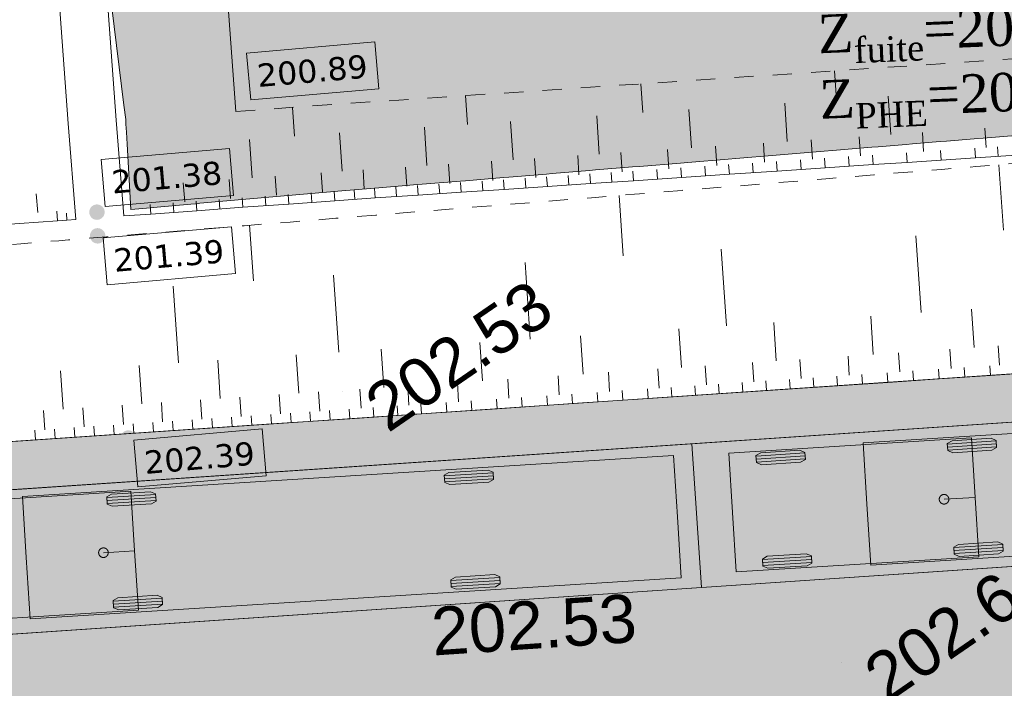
# Model space of a CAD drawing. Header units: millimetres. Extents: x -446952 to 537903, y -185749 to 168493.
# Tile 114 of 155: x 193830 to 214323, y 111476 to 125389. Entities that reach past the tile are written whole.
import ezdxf
from ezdxf.xclip import XClip

# ---------------------------------------------------------------- set-up
doc = ezdxf.new("R2010")
doc.units = ezdxf.units.MM
doc.header["$MEASUREMENT"] = 0
doc.header["$XCLIPFRAME"] = 0
for name, pattern in [('AXES', [101600, 63500, -12700, 12700, -12700]), ('Grille', [800, 400, -400]), ('Wipeout_Contour', [1000, 0, -1000])]:
    doc.linetypes.add(name, pattern=pattern)
for name, color, linetype in [('02 AF-17-0322 ZAE POMME- CHANTIER-2018-09-26_2_-1-PAP-SURFACES-VOIRIE', 7, 'Continuous'), ('02 AF-17-0322 ZAE POMME- CHANTIER-2018-09-26_2_0000-VALORIS-NOUE DERIV BASSIN', 7, 'Continuous'), ('02 AF-17-0322 ZAE POMME- CHANTIER-2018-09-26_2_0000-VALORIS-NOUE DERIV BASSIN EAU MAX RETENTION', 7, 'Continuous'), ('02 AF-17-0322 ZAE POMME- CHANTIER-2018-09-26_2_0000-VALORIS-NOUE DERIV BASSIN TEXTE ET COTES', 7, 'Continuous'), ('02 AF-17-0322 ZAE POMME- CHANTIER-2018-09-26_2_01-PAP VEHICULES', 7, 'Continuous'), ('02 AF-17-0322 ZAE POMME- CHANTIER-2018-09-26_2_01-PAP- BORDURE CAN CS1 ET PANNEAU SIGNAL', 7, 'Continuous'), ('02 AF-17-0322 ZAE POMME- CHANTIER-2018-09-26_2_01-PAP- NIVELLEMENT', 7, 'Continuous'), ('02 AF-17-0322 ZAE POMME- CHANTIER-2018-09-26_2_01-PAP- REVET EV', 7, 'Continuous'), ('02 AF-17-0322 ZAE POMME- CHANTIER-2018-09-26_2_01-PAP- REVET PK PL', 7, 'Continuous'), ('02 AF-17-0322 ZAE POMME- CHANTIER-2018-09-26_2_01-PAP- REVET VOIE', 7, 'Continuous'), ('02 AF-17-0322 ZAE POMME- CHANTIER-2018-09-26_2_01-PAP-FILAIRE VOIE', 7, 'Continuous'), ('02 AF-17-0322 ZAE POMME- CHANTIER-2018-09-26_2_2D - Dessins placés - Géomètre.2D', 7, 'Continuous'), ('02 AF-17-0322 ZAE POMME- CHANTIER-2018-09-26_2_X-PTS TOPO-TEXTE TOPOALT', 7, 'Continuous'), ('02 AF-17-0322 ZAE POMME- CHANTIER-2018-09-26_2_X-PTS TOPO-TOPOPOINT', 7, 'Continuous'), ('02 AF-17-0322 ZAE POMME- CHANTIER-2018-09-26_2_ZZ- PAP ALT PTS PROJET', 7, 'Continuous'), ('2D - Dessins placés - Géomètre.2D', 7, 'Continuous')]:
    doc.layers.add(name, color=color, linetype=linetype)
doc.styles.add('STYLE_GENERE_2', font='times.ttf')
doc.styles.add('STYLE_GENERE_3', font='verdana.ttf')
doc.styles.add('STYLE_GENERE_4', font='txt')

# ---------------------------------------------------------------- blocks, each defined once
blk = doc.blocks.new('Dessin_1_2', base_point=(-56559339, -2771872408))
at = {"color": 254, "linetype": 'Wipeout_Contour', "lineweight": 0, "ltscale": 2094265.569888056}
blk.add_wipeout([(-446952, -185749), (537903, -185749), (537903, 168493), (-446952, 168064)], dxfattribs=at).dxf.layer = '02 AF-17-0322 ZAE POMME- CHANTIER-2018-09-26_2_2D - Dessins placés - Géomètre.2D'
at = {"layer": '02 AF-17-0322 ZAE POMME- CHANTIER-2018-09-26_2_0000-VALORIS-NOUE DERIV BASSIN EAU MAX RETENTION', "linetype": 'Continuous', "lineweight": 15}
blk.add_hatch(color=255, dxfattribs=at).paths.add_polyline_path([(196144, 121442), (199417, 121729), (200372, 121813), (200454, 121820), (201213, 121883), (206585, 122325), (217985, 123264), (218701, 123322), (218856, 123331), (219318, 123359), (221857, 123508), (235699, 124320), (237286, 124413), (237542, 124428), (237936, 124452), (238922, 124495), (249740, 124964), (252380, 125080), (253062, 125107), (253797, 125137), (254701, 125255), (255678, 125384), (256454, 125594), (257262, 125811), (268671, 129001), (268960, 129086), (269091, 129128), (269936, 129315), (286284, 132797), (286282, 132816), (286226, 133504), (285844, 137264), (285815, 137426), (285776, 137418), (285666, 137397), (284876, 137244), (284764, 137222), (283976, 137069), (283862, 137047), (283076, 136895), (282959, 136872), (282176, 136721), (282057, 136697), (281275, 136546), (281155, 136523), (280985, 136490), (280958, 136484), (280125, 136323), (279992, 136297), (279161, 136136), (279026, 136110), (278197, 135950), (278060, 135923), (277234, 135763), (277094, 135736), (276270, 135576), (276128, 135548), (275306, 135389), (275162, 135361), (274342, 135203), (274195, 135174), (273379, 135016), (273229, 134986), (272513, 134848), (272380, 134822), (271665, 134683), (271530, 134657), (270817, 134519), (270681, 134492), (269970, 134355), (269831, 134328), (269122, 134190), (268981, 134163), (268274, 134026), (268132, 133998), (267545, 133847), (267413, 133813), (266622, 133609), (266457, 133567), (265669, 133364), (265501, 133321), (264716, 133118), (264545, 133074), (263763, 132873), (263589, 132828), (262809, 132627), (262633, 132582), (261856, 132382), (261677, 132336), (260903, 132136), (260721, 132089), (259950, 131891), (259765, 131843), (258997, 131645), (258809, 131597), (258044, 131400), (257853, 131351), (257091, 131154), (256897, 131105), (256138, 130909), (255941, 130858), (254956, 130604), (254713, 130542), (253617, 130406), (253345, 130371), (252462, 130350), (252233, 130343), (251545, 130326), (251353, 130321), (250666, 130304), (250472, 130299), (249787, 130282), (249591, 130276), (248832, 130258), (248613, 130252), (247856, 130233), (247634, 130227), (246879, 130208), (246656, 130202), (245897, 130183), (245670, 130177), (244913, 130158), (244684, 130152), (243929, 130133), (243698, 130127), (242945, 130108), (242712, 130102), (241961, 130083), (241726, 130077), (240978, 130058), (240740, 130052), (239994, 130033), (239754, 130026), (239010, 130008), (238768, 130001), (238026, 129983), (237782, 129976), (237233, 129954), (237047, 129948), (236452, 129924), (236252, 129917), (235661, 129893), (235458, 129886), (234895, 129864), (234699, 129857), (234138, 129835), (233941, 129828), (233382, 129805), (233182, 129799), (232474, 129770), (232215, 129761), (231511, 129733), (231249, 129724), (230548, 129696), (230283, 129687), (229586, 129659), (229316, 129650), (228690, 129625), (228443, 129616), (227820, 129592), (227570, 129583), (226950, 129558), (226697, 129550), (226097, 129526), (225848, 129517), (225251, 129493), (224999, 129485), (224405, 129461), (224150, 129452), (223559, 129429), (223302, 129420), (222714, 129397), (222453, 129388), (221868, 129364), (221604, 129355), (221024, 129332), (220757, 129323), (220180, 129300), (219910, 129291), (219336, 129268), (219063, 129259), (218558, 129239), (218305, 129230), (217824, 129200), (217589, 129183), (217108, 129152), (216872, 129135), (216391, 129104), (216155, 129087), (215516, 129047), (215201, 129024), (214563, 128984), (214247, 128961), (213609, 128920), (213293, 128897), (212819, 128867), (212584, 128850), (212110, 128820), (211875, 128803), (211401, 128773), (211166, 128756), (210500, 128714), (210168, 128690), (209502, 128648), (209170, 128624), (208505, 128581), (208172, 128557), (207508, 128515), (207175, 128491), (206510, 128449), (206177, 128425), (205580, 128387), (205280, 128365), (204684, 128327), (204384, 128306), (203788, 128268), (203488, 128246), (202892, 128208), (202591, 128186), (201996, 128148), (201695, 128127), (201100, 128089), (200799, 128067), (200219, 128030), (199923, 128009), (199289, 127965), (198967, 127946), (198337, 127902), (198010, 127882), (197386, 127839), (197054, 127819), (196434, 127776), (196097, 127756), (195517, 127716), (195548, 127289), (195548, 127289), (195548, 127289), (195548, 127288), (196036, 123313)])
blk.add_hatch(color=255, dxfattribs=at).paths.add_polyline_path([(196144, 121442), (199417, 121729), (200372, 121813), (200454, 121820), (201213, 121883), (206585, 122325), (217985, 123264), (218701, 123322), (218856, 123331), (219318, 123359), (221857, 123508), (235699, 124320), (237286, 124413), (237542, 124428), (237936, 124452), (238922, 124495), (249740, 124964), (252380, 125080), (253062, 125107), (253797, 125137), (254701, 125255), (255678, 125384), (256454, 125594), (257262, 125811), (268671, 129001), (268960, 129086), (269091, 129128), (269936, 129315), (286284, 132797), (286282, 132816), (286226, 133504), (285844, 137264), (285815, 137426), (285776, 137418), (285666, 137397), (284876, 137244), (284764, 137222), (283976, 137069), (283862, 137047), (283076, 136895), (282959, 136872), (282176, 136721), (282057, 136697), (281275, 136546), (281155, 136523), (280985, 136490), (280958, 136484), (280125, 136323), (279992, 136297), (279161, 136136), (279026, 136110), (278197, 135950), (278060, 135923), (277234, 135763), (277094, 135736), (276270, 135576), (276128, 135548), (275306, 135389), (275162, 135361), (274342, 135203), (274195, 135174), (273379, 135016), (273229, 134986), (272513, 134848), (272380, 134822), (271665, 134683), (271530, 134657), (270817, 134519), (270681, 134492), (269970, 134355), (269831, 134328), (269122, 134190), (268981, 134163), (268274, 134026), (268132, 133998), (267545, 133847), (267413, 133813), (266622, 133609), (266457, 133567), (265669, 133364), (265501, 133321), (264716, 133118), (264545, 133074), (263763, 132873), (263589, 132828), (262809, 132627), (262633, 132582), (261856, 132382), (261677, 132336), (260903, 132136), (260721, 132089), (259950, 131891), (259765, 131843), (258997, 131645), (258809, 131597), (258044, 131400), (257853, 131351), (257091, 131154), (256897, 131105), (256138, 130909), (255941, 130858), (254956, 130604), (254713, 130542), (253617, 130406), (253345, 130371), (252462, 130350), (252233, 130343), (251545, 130326), (251353, 130321), (250666, 130304), (250472, 130299), (249787, 130282), (249591, 130276), (248832, 130258), (248613, 130252), (247856, 130233), (247634, 130227), (246879, 130208), (246656, 130202), (245897, 130183), (245670, 130177), (244913, 130158), (244684, 130152), (243929, 130133), (243698, 130127), (242945, 130108), (242712, 130102), (241961, 130083), (241726, 130077), (240978, 130058), (240740, 130052), (239994, 130033), (239754, 130026), (239010, 130008), (238768, 130001), (238026, 129983), (237782, 129976), (237233, 129954), (237047, 129948), (236452, 129924), (236252, 129917), (235661, 129893), (235458, 129886), (234895, 129864), (234699, 129857), (234138, 129835), (233941, 129828), (233382, 129805), (233182, 129799), (232474, 129770), (232215, 129761), (231511, 129733), (231249, 129724), (230548, 129696), (230283, 129687), (229586, 129659), (229316, 129650), (228690, 129625), (228443, 129616), (227820, 129592), (227570, 129583), (226950, 129558), (226697, 129550), (226097, 129526), (225848, 129517), (225251, 129493), (224999, 129485), (224405, 129461), (224150, 129452), (223559, 129429), (223302, 129420), (222714, 129397), (222453, 129388), (221868, 129364), (221604, 129355), (221024, 129332), (220757, 129323), (220180, 129300), (219910, 129291), (219336, 129268), (219063, 129259), (218558, 129239), (218305, 129230), (217824, 129200), (217589, 129183), (217108, 129152), (216872, 129135), (216391, 129104), (216155, 129087), (215516, 129047), (215201, 129024), (214563, 128984), (214247, 128961), (213609, 128920), (213293, 128897), (212819, 128867), (212584, 128850), (212110, 128820), (211875, 128803), (211401, 128773), (211166, 128756), (210500, 128714), (210168, 128690), (209502, 128648), (209170, 128624), (208505, 128581), (208172, 128557), (207508, 128515), (207175, 128491), (206510, 128449), (206177, 128425), (205580, 128387), (205280, 128365), (204684, 128327), (204384, 128306), (203788, 128268), (203488, 128246), (202892, 128208), (202591, 128186), (201996, 128148), (201695, 128127), (201100, 128089), (200799, 128067), (200219, 128030), (199923, 128009), (199289, 127965), (198967, 127946), (198337, 127902), (198010, 127882), (197386, 127839), (197054, 127819), (196434, 127776), (196097, 127756), (195517, 127716), (195548, 127289), (195548, 127289), (195548, 127289), (195548, 127288), (196036, 123313)])
at = {"layer": '02 AF-17-0322 ZAE POMME- CHANTIER-2018-09-26_2_0000-VALORIS-NOUE DERIV BASSIN TEXTE ET COTES', "linetype": 'Continuous', "lineweight": 15}
for points in [[(198618, 123706, 1), (198354, 123524, 1)], [(195570, 121475, 1), (195306, 121294, 1)], [(195584, 120982, 1), (195320, 120801, 1)], [(196221, 116775, 1), (195958, 116594, 1)]]:
    blk.add_hatch(color=7, dxfattribs=at).paths.add_polyline_path(points)
at = {"layer": '02 AF-17-0322 ZAE POMME- CHANTIER-2018-09-26_2_01-PAP- REVET EV', "linetype": 'Continuous', "lineweight": 15, "true_color": 0xa2a233}
blk.add_hatch(color=55, dxfattribs=at).paths.add_polyline_path([(-63170, 80280), (-63242, 77481), (-41873, 76928, 0.060082), (-29238, 78120), (36796, 92482, 0.04246), (45383, 95129), (63118, 102292, -0.079278), (72332, 104408), (88296, 105486), (98071, 109153), (133989, 111579), (144168, 109260), (180087, 111685), (189862, 115352), (225780, 117778), (235959, 115459), (249828, 116396, 0.02499), (256128, 117139), (293331, 123425, -0.50605), (328592, 88023), (332309, 87422), (340488, 135449), (255462, 121083, -0.02499), (249559, 120387), (66650, 108033), (34400, 95007), (-13410, 84428), (-35779, 79893)])
at = {"layer": '02 AF-17-0322 ZAE POMME- CHANTIER-2018-09-26_2_01-PAP- REVET PK PL', "linetype": 'Continuous', "lineweight": 15, "true_color": 0x3dad99}
blk.add_hatch(color=135, dxfattribs=at).paths.add_polyline_path([(189862, 115352), (180087, 111685), (235959, 115459), (225780, 117778)])
at = {"layer": '02 AF-17-0322 ZAE POMME- CHANTIER-2018-09-26_2_01-PAP- REVET VOIE', "linetype": 'Continuous', "lineweight": 15, "true_color": 0xe8e8e8}
blk.add_hatch(color=254, dxfattribs=at).paths.add_polyline_path([(-127964, -74078, -0.246824), (-143938, -79120), (-101676, -86792, -0.418387), (-116091, -65592), (-93615, 47980, -0.343506), (-67600, 70507, -0.019452), (-65423, 70535), (-42054, 69930, 0.060082), (-27750, 71280), (38284, 85642, 0.04246), (48004, 88638), (65740, 95802, -0.079278), (72804, 97424), (250300, 109412, 0.02499), (257294, 110237), (294497, 116522, -0.504374), (321675, 89094), (299201, -56028), (285971, -134819, -0.40927), (265363, -149699), (307127, -157458, -0.40792), (292737, -136794), (306112, -57143), (328592, 88023, 0.50605), (293331, 123425), (256128, 117139, -0.02499), (249828, 116396), (72332, 104408, 0.079278), (63118, 102292), (45383, 95129, -0.04246), (36796, 92482), (-29238, 78120, -0.060082), (-41873, 76928), (-65241, 77533, 0.058037), (-73306, 76804, 0.30098), (-100482, 49339), (-123090, -64900, -0.147477)])
at = {"layer": '02 AF-17-0322 ZAE POMME- CHANTIER-2018-09-26_2_-1-PAP-SURFACES-VOIRIE', "color": 7, "linetype": 'Continuous', "lineweight": 15, "flags": 128}
blk.add_lwpolyline([(306112, -57143), (328592, 88023, 0.50605), (293331, 123425), (256128, 117139, -0.02499), (249828, 116396), (235959, 115459), (225982, 114785), (208023, 113572), (190064, 112359), (180087, 111685), (144168, 109260), (134191, 108586), (116232, 107373), (98273, 106160), (88296, 105486), (72332, 104408, 0.079278)], format="xyb", dxfattribs=at)
at = {"layer": '02 AF-17-0322 ZAE POMME- CHANTIER-2018-09-26_2_0000-VALORIS-NOUE DERIV BASSIN', "color": 7, "linetype": 'Continuous', "lineweight": 15}
for p, q in [((210830, 123725), (210790, 124324)), ((206798, 123456), (206758, 124054)), ((203149, 123211), (203109, 123810)), ((211960, 122999), (211907, 123798)), ((209807, 122855), (209754, 123653)), ((199548, 122965), (199506, 123565)), ((205892, 122593), (205839, 123391)), ((207811, 122722), (207758, 123520)), ((204099, 122473), (204046, 123271)), ((200540, 122234), (200485, 123032)), ((202307, 122353), (202253, 123151)), ((212643, 122644), (212617, 123043)), ((213946, 122731), (213919, 123130)), ((198669, 122100), (198611, 122898)), ((208337, 122356), (208310, 122755)), ((209335, 122423), (209308, 122822)), ((210333, 122489), (210306, 122889)), ((211330, 122556), (211304, 122955)), ((205470, 122164), (205444, 122563)), ((206367, 122224), (206340, 122623)), ((207339, 122289), (207313, 122688)), ((211593, 122373), (211580, 122573)), ((212302, 122421), (212289, 122620)), ((213011, 122468), (212998, 122668)), ((213721, 122516), (213707, 122715)), ((214197, 122548), (214184, 122747)), ((202781, 121984), (202755, 122383)), ((203678, 122044), (203651, 122443)), ((204574, 122104), (204547, 122503)), ((208600, 122173), (208586, 122373)), ((209099, 122206), (209085, 122406)), ((209598, 122240), (209584, 122439)), ((210096, 122273), (210083, 122473)), ((210595, 122307), (210582, 122506)), ((211094, 122340), (211081, 122540)), ((214304, 121012), (214212, 122371)), ((200133, 121805), (200104, 122204)), ((201003, 121865), (200976, 122264)), ((201885, 121924), (201858, 122323)), ((205260, 121949), (205246, 122149)), ((205708, 121979), (205695, 122179)), ((206156, 122009), (206143, 122209)), ((206604, 122039), (206591, 122239)), ((207103, 122073), (207090, 122272)), ((207602, 122106), (207589, 122306)), ((208101, 122140), (208088, 122339)), ((197264, 121598), (197235, 121997)), ((198220, 121667), (198191, 122066)), ((199176, 121736), (199147, 122135)), ((202123, 121739), (202109, 121939)), ((202571, 121769), (202557, 121969)), ((203019, 121799), (203006, 121999)), ((203467, 121829), (203454, 122029)), ((203915, 121859), (203902, 122059)), ((204363, 121889), (204350, 122089)), ((204812, 121919), (204798, 122119)), ((194205, 121376), (194176, 121769)), ((199430, 121554), (199415, 121753)), ((199908, 121589), (199893, 121788)), ((200386, 121623), (200372, 121823)), ((200806, 121651), (200793, 121851)), ((201226, 121679), (201213, 121879)), ((201674, 121709), (201661, 121909)), ((206389, 120478), (206305, 121732)), ((196561, 121346), (196547, 121546)), ((197039, 121381), (197025, 121580)), ((197518, 121415), (197503, 121615)), ((197996, 121450), (197981, 121650)), ((198474, 121485), (198459, 121684)), ((198952, 121519), (198937, 121719)), ((194615, 121205), (194600, 121405)), ((194814, 121220), (194804, 121361)), ((195998, 121305), (195998, 121305)), ((198694, 119958), (198616, 121112)), ((212591, 119293), (212483, 120889)), ((208538, 119019), (208430, 120616)), ((204456, 118744), (204349, 120340)), ((200471, 118474), (200363, 120071)), ((197133, 118249), (197025, 119845)), ((213693, 118566), (213639, 119364)), ((209577, 118288), (209523, 119086)), ((211597, 118424), (211543, 119222)), ((207606, 118155), (207552, 118953)), ((203463, 117875), (203409, 118673)), ((205558, 118016), (205504, 118814)), ((201408, 117736), (201354, 118534)), ((212150, 118061), (212123, 118460)), ((213219, 118133), (213192, 118532)), ((214221, 118200), (214194, 118600)), ((198005, 117506), (197951, 118304)), ((199641, 117617), (199587, 118415)), ((209111, 117855), (209084, 118254)), ((210096, 117922), (210069, 118321)), ((211097, 117989), (211070, 118389)), ((194734, 117285), (194680, 118083)), ((196369, 117396), (196315, 118194)), ((206109, 117653), (206082, 118052)), ((207141, 117722), (207114, 118121)), ((208126, 117789), (208099, 118188)), ((211896, 117843), (211883, 118043)), ((212431, 117879), (212417, 118079)), ((212965, 117915), (212952, 118115)), ((213500, 117951), (213486, 118151)), ((214034, 117987), (214021, 118187)), ((202966, 117440), (202939, 117839)), ((204014, 117511), (203987, 117910)), ((205061, 117582), (205034, 117981)), ((208878, 117639), (208865, 117839)), ((209371, 117672), (209357, 117872)), ((209863, 117706), (209850, 117905)), ((210356, 117739), (210343, 117938)), ((210849, 117772), (210835, 117972)), ((211372, 117808), (211359, 118007)), ((200077, 117245), (200050, 117644)), ((200938, 117303), (200911, 117702)), ((201932, 117370), (201905, 117770)), ((205860, 117435), (205847, 117635)), ((206384, 117471), (206371, 117670)), ((206908, 117506), (206894, 117706)), ((207400, 117539), (207387, 117739)), ((207893, 117573), (207879, 117772)), ((208386, 117606), (208372, 117805)), ((197623, 117079), (197596, 117479)), ((198441, 117135), (198414, 117534)), ((199259, 117190), (199232, 117589)), ((203241, 117258), (203228, 117458)), ((203765, 117294), (203752, 117493)), ((204289, 117329), (204275, 117529)), ((204813, 117365), (204799, 117564)), ((205336, 117400), (205323, 117599)), ((194352, 116858), (194325, 117258)), ((195170, 116914), (195143, 117313)), ((195987, 116969), (195960, 117368)), ((196805, 117024), (196778, 117423)), ((199886, 117032), (199872, 117231)), ((200295, 117059), (200281, 117259)), ((200703, 117087), (200690, 117287)), ((201200, 117121), (201187, 117320)), ((201697, 117154), (201684, 117354)), ((202194, 117188), (202180, 117387)), ((202718, 117223), (202704, 117423)), ((197023, 116838), (197010, 117038)), ((197432, 116866), (197419, 117066)), ((197841, 116894), (197828, 117093)), ((198250, 116921), (198236, 117121)), ((198659, 116949), (198645, 117148)), ((199068, 116977), (199054, 117176)), ((199477, 117004), (199463, 117204)), ((194161, 116645), (194147, 116845)), ((194570, 116673), (194556, 116872)), ((194979, 116700), (194965, 116900)), ((195387, 116728), (195374, 116928)), ((195796, 116756), (195783, 116955)), ((196205, 116783), (196192, 116983)), ((196614, 116811), (196601, 117010))]:
    blk.add_line(p, q, dxfattribs=at)
at = {"layer": '02 AF-17-0322 ZAE POMME- CHANTIER-2018-09-26_2_0000-VALORIS-NOUE DERIV BASSIN', "color": 7, "linetype": 'Grille', "lineweight": 15, "flags": 128}
blk.add_lwpolyline([(369744, 142570), (353326, 140998), (349053, 139887), (348101, 139640), (347149, 139393), (346198, 139145), (345246, 138898), (344294, 138651), (343342, 138403), (342390, 138156), (341438, 137908), (340486, 137661), (339534, 137414), (338734, 137234), (338018, 137082), (337553, 137014), (337132, 136958), (336529, 136842), (335810, 136690), (335093, 136589), (334376, 136488), (333659, 136388), (332703, 136184), (331746, 135981), (330790, 135778), (329834, 135575), (328899, 135161), (327965, 134747), (327031, 134334), (326096, 133920), (325162, 133507), (324228, 133093), (323306, 132681), (322360, 132488), (321414, 132294), (320468, 132101), (319522, 131907), (318649, 131759), (317776, 131611), (316903, 131463), (316030, 131314), (315157, 131166), (314284, 131018), (313485, 130862), (312685, 130707), (311885, 130551), (311086, 130396), (310286, 130240), (309588, 130105), (308890, 129969), (308192, 129833), (307185, 129707), (306178, 129581), (305171, 129455), (304164, 129329), (303284, 129219), (302404, 129109), (301524, 128998), (300644, 128888), (299765, 128777), (298885, 128667), (298202, 128707), (297527, 128692), (296852, 128676), (295985, 128635), (295121, 128580), (294259, 128513), (293590, 128416), (292921, 128318), (292252, 128221), (291586, 128107), (290921, 127985), (290256, 127864), (289482, 127726), (288708, 127589), (288542, 127554), (287638, 127386), (286735, 127218), (285831, 127050), (284927, 126882), (284024, 126714), (283120, 126547), (282923, 126510), (281956, 126330), (280988, 126151), (280021, 125971), (279053, 125791), (278085, 125612), (277118, 125432), (276150, 125252), (275183, 125073), (274332, 124915), (273481, 124757), (272630, 124598), (271779, 124440), (270928, 124282), (270077, 124124), (269959, 124077), (268986, 123898), (268012, 123719), (267039, 123540), (266065, 123361), (265092, 123182), (264118, 123002), (263145, 122823), (262171, 122644), (261198, 122465), (260224, 122286), (259250, 122107), (258277, 121928), (256385, 121606), (254133, 121253), (252494, 121030), (251615, 120931), (250736, 120869), (249856, 120807), (248878, 120772), (247899, 120741), (246921, 120709), (245935, 120677), (244949, 120645), (243964, 120614), (242978, 120582), (241992, 120550), (241006, 120518), (240020, 120486), (239035, 120454), (238049, 120423), (237459, 120411), (236665, 120384), (235870, 120357), (235102, 120545), (234334, 120733), (233566, 120922), (232587, 121161), (231609, 121400), (230631, 121639), (229653, 121878), (228768, 122095), (227884, 122311), (227000, 122527), (226141, 122748), (225286, 122852), (224437, 122821), (223588, 122790), (222739, 122758), (221891, 122727), (221043, 122698), (220196, 122669), (219349, 122640), (218747, 122629), (218029, 122607), (217310, 122585), (216592, 122563), (215639, 122486), (214686, 122409), (213733, 122332), (213024, 122275), (212316, 122217), (211607, 122160), (210611, 122079), (209614, 121999), (208617, 121918), (207620, 121838), (206623, 121757), (205728, 121685), (204832, 121613), (203937, 121541), (203041, 121469), (202146, 121397), (201250, 121325), (200412, 121256), (199457, 121179), (198501, 121102), (197546, 121025), (196590, 120948), (195635, 120871), (194844, 120807), (194645, 120791), (193854, 120728), (192994, 120658), (192134, 120589), (191273, 120520), (190413, 120450), (189553, 120381), (188629, 120091), (187706, 119739), (186779, 119386), (185882, 119045), (184982, 118703), (184079, 118359), (183172, 118014), (182349, 117709), (181527, 117403), (180704, 117098), (179881, 116792), (178973, 116679), (178063, 116604), (177154, 116528), (176244, 116453), (175335, 116378), (174426, 116303), (173516, 116228), (172584, 116151), (171651, 116074), (170719, 115997), (169787, 115920), (169209, 115871), (168255, 115795), (167302, 115718), (166348, 115641), (165394, 115564), (164440, 115487), (163486, 115410), (162532, 115334), (161578, 115257), (160624, 115180), (159670, 115103), (158716, 115026), (157763, 114949), (156809, 114872), (155855, 114796), (154901, 114719), (153947, 114642), (152978, 114567), (152790, 114542), (151821, 114468), (150852, 114393), (149883, 114318), (148914, 114243), (147945, 114169), (146977, 114094), (146008, 114019), (145039, 113944), (144070, 113869), (142951, 114036), (141832, 114264), (140718, 114490), (139610, 114714), (138507, 114937), (137410, 115158), (136386, 115372), (135368, 115584), (134356, 115794), (133351, 115800), (132413, 115724), (131475, 115648), (130537, 115572), (129599, 115496), (128661, 115419), (127723, 115343), (126785, 115267), (125846, 115191), (124908, 115115), (123970, 115038), (123032, 114962), (122094, 114886), (121156, 114810), (120218, 114734), (119280, 114657), (119245, 114647), (118252, 114567), (117259, 114488), (116267, 114408), (115274, 114328), (114281, 114248), (113333, 114172), (112385, 114096), (111436, 114020), (110488, 113944), (109540, 113868), (108592, 113792), (107643, 113716), (106708, 113641), (105772, 113565), (104837, 113490), (103901, 113415), (102965, 113340), (102030, 113265), (101094, 113190), (100895, 113174), (100129, 113112), (99363, 113051), (98597, 112989), (97831, 112928), (96974, 112673), (96123, 112359), (95271, 112045), (94419, 111731), (93604, 111431), (92835, 111150), (92020, 110850), (91205, 110550), (90390, 110249), (89583, 109952), (88776, 109655), (87969, 109357), (86980, 109239), (85988, 109160), (84996, 109080), (84004, 109000), (83012, 108921), (82019, 108841), (81027, 108761), (80035, 108682), (79043, 108602), (78051, 108523), (77059, 108443), (76269, 108379), (75478, 108315), (74631, 108248), (73834, 108184), (73037, 108120), (72241, 108057), (71378, 107982), (70517, 107889), (69659, 107762), (68800, 107635), (68084, 107499), (67370, 107348), (66655, 107197), (65989, 107043), (65323, 106875), (64658, 106707), (63949, 106494), (63241, 106268), (62533, 106042), (61587, 105699), (60641, 105355), (59695, 105011), (59043, 104802), (58438, 104614), (57837, 104426), (57239, 104239), (56646, 104052), (56044, 103872), (55197, 103583), (54258, 103253), (53318, 102923), (52379, 102593), (51440, 102263), (50507, 101917), (49574, 101571), (48641, 101225), (47708, 100879), (46775, 100532), (46022, 100199), (45268, 99865), (44515, 99531), (43848, 99247), (43182, 98966), (42515, 98686), (41842, 98429), (41167, 98181), (40493, 97932), (39691, 97659), (38887, 97401), (38083, 97142), (37436, 96963), (36789, 96789), (36141, 96615), (35192, 96376), (34242, 96141), (33292, 95905), (32316, 95687), (31340, 95470), (30364, 95252), (29388, 95034), (28412, 94816), (27514, 94671), (26617, 94527), (25720, 94382), (24860, 94245), (24058, 94122), (23257, 93998), (22454, 93874), (21681, 93751), (20907, 93627), (20730, 93599), (19956, 93475), (19182, 93351), (18260, 93205), (17285, 93048), (16310, 92891), (15335, 92735), (14361, 92578), (13386, 92421), (12412, 92265), (11438, 92108), (10465, 91951), (9491, 91795), (8518, 91638), (7545, 91482), (6570, 91324), (5595, 91166), (4620, 91008), (3645, 90850), (2671, 90692), (1697, 90534), (722, 90377), (-252, 90219), (-1226, 90061), (-2213, 89901), (-3201, 89741), (-4189, 89581), (-5177, 89421), (-6165, 89261), (-7153, 89101), (-8141, 88941), (-9129, 88781), (-10117, 88621), (-11105, 88461), (-12093, 88301), (-13081, 88141), (-14069, 87981), (-15057, 87821), (-16045, 87661), (-17033, 87501), (-18021, 87341), (-19009, 87181), (-19997, 87021), (-20985, 86861), (-21912, 86697), (-22839, 86532), (-23766, 86367), (-23725, 86409), (-24567, 86275), (-25409, 86140), (-26251, 86005), (-27199, 85815), (-28147, 85625), (-29096, 85435), (-30044, 85244), (-30992, 85054), (-31953, 84796), (-33541, 84448), (-36350, 84050), (-38977, 83804), (-40660, 83720), (-41587, 83638), (-42362, 83628), (-43136, 83624), (-43911, 83620), (-44686, 83616), (-45701, 83612), (-46717, 83609), (-47733, 83605), (-48748, 83602), (-49764, 83598), (-50780, 83595), (-51795, 83591), (-52619, 83586), (-53443, 83582), (-54268, 83577), (-55092, 83572), (-55293, 83572), (-56275, 83568), (-57256, 83564), (-58238, 83560), (-59103, 83979), (-59958, 84629), (-60813, 85278), (-61668, 85928), (-62519, 86153), (-63379, 86140), (-64239, 86126), (-65099, 86113), (-65829, 86095), (-66559, 86078), (-67289, 86060), (-68186, 86031), (-69083, 86002), (-69980, 85974), (-70877, 85945), (-71774, 85916), (-72503, 86038), (-73232, 86159), (-73749, 86283), (-74691, 86292), (-75634, 86299), (-76576, 86283), (-77266, 86262), (-77957, 86228), (-78648, 86178), (-79541, 86146), (-80434, 86115), (-81327, 86084), (-82220, 86053), (-83114, 86021), (-84007, 85990), (-84900, 85959), (-85945, 85907), (-86991, 85855), (-88037, 85802), (-89085, 85744), (-90163, 85207), (-91247, 84667), (-92366, 84078), (-93495, 83486), (-94635, 82890), (-95786, 82291), (-96948, 81688), (-97732, 81292), (-98516, 80895), (-99300, 80498), (-100232, 80655), (-101164, 80811), (-102096, 80968), (-103028, 81125), (-103960, 81281), (-104891, 81438), (-105830, 81526), (-106776, 81545), (-107710, 81559), (-108643, 81573), (-109577, 81587), (-110510, 81601), (-111443, 81615), (-112377, 81629), (-113108, 81645), (-113837, 81661), (-114566, 81676), (-115294, 81691), (-116019, 81707), (-116744, 81723), (-117468, 81738), (-118192, 81754), (-119150, 81772), (-120110, 81790), (-121071, 81808), (-122031, 81826), (-122991, 81845), (-123951, 81863), (-124912, 81881), (-125866, 81898), (-126821, 81916), (-127775, 81933), (-128730, 81950), (-129684, 81967), (-130639, 81984), (-131593, 82002), (-132548, 82019), (-133502, 82036), (-134457, 82053), (-135411, 82070), (-136366, 82088), (-137320, 82105), (-138275, 82122), (-139230, 82139), (-140184, 82157), (-141214, 82174), (-142244, 82191), (-143275, 82209), (-144305, 82226), (-145335, 82244), (-146286, 82260), (-147237, 82277), (-148187, 82294), (-149138, 82310), (-150089, 82327), (-151040, 82344), (-151990, 82360), (-152941, 82377), (-153892, 82394), (-154843, 82410), (-155793, 82427), (-156744, 82443), (-157695, 82460), (-158645, 82477), (-159596, 82493), (-160547, 82510), (-161498, 82527, -0.311801), (-167334, 86272), (-171134, 95525), (-172095, 96951)], format="xyb", dxfattribs=at)
at = {"layer": '02 AF-17-0322 ZAE POMME- CHANTIER-2018-09-26_2_0000-VALORIS-NOUE DERIV BASSIN', "color": 7, "linetype": 'Continuous', "lineweight": 15, "flags": 128}
for points in [[(215638, 118096), (214034, 117987), (212965, 117915), (211896, 117843), (210849, 117772), (208878, 117639), (206908, 117506), (205336, 117400), (203765, 117294), (202194, 117188), (200703, 117087), (199068, 116977), (197432, 116866), (195796, 116756), (194161, 116645), (192722, 116548)], [(214674, 122580), (213721, 122516), (213011, 122468), (212302, 122421), (211593, 122373), (210595, 122307), (209598, 122240), (208600, 122173), (207602, 122106), (206604, 122039), (205708, 121979), (204812, 121919), (203915, 121859), (203019, 121799), (202123, 121739), (201226, 121679), (200386, 121623), (199430, 121554), (198474, 121485), (197518, 121415), (196561, 121346), (195998, 121305)], [(198040, 127469), (198329, 123479)], [(195547, 127288), (195836, 123299)], [(194549, 127216), (194838, 123227)], [(194838, 123227), (195000, 121233)], [(195836, 123299), (195998, 121305)], [(195000, 121233), (194814, 121220), (194615, 121205), (193824, 121148), (192963, 121085), (192102, 121023), (191242, 120961), (190381, 120898), (189520, 120836), (188585, 120768), (187650, 120701), (186716, 120633), (185813, 120573), (184911, 120513), (184008, 120453), (183104, 120392), (182274, 120337), (181444, 120281), (180615, 120226), (179785, 120170), (178875, 120109), (177965, 120048)]]:
    blk.add_lwpolyline(points, dxfattribs=at)
at = {"layer": '02 AF-17-0322 ZAE POMME- CHANTIER-2018-09-26_2_0000-VALORIS-NOUE DERIV BASSIN', "color": 7, "linetype": 'Grille', "lineweight": 15, "flags": 128}
blk.add_lwpolyline([(198329, 123479), (200230, 123617), (218552, 124844), (237932, 125682), (254732, 126152), (269064, 129900), (285639, 133165)], dxfattribs=at)
at = {"layer": '02 AF-17-0322 ZAE POMME- CHANTIER-2018-09-26_2_0000-VALORIS-NOUE DERIV BASSIN EAU MAX RETENTION', "color": 255, "linetype": 'Continuous', "lineweight": 15, "flags": 128}
blk.add_lwpolyline([(195548, 127288), (196000, 123610), (196036, 123313), (196042, 123213), (196052, 123049), (196066, 122801), (196144, 121442), (196552, 121477), (196615, 121483), (197390, 121551), (197507, 121561), (197577, 121568), (198462, 121645), (198539, 121652), (199417, 121729), (199502, 121737), (200372, 121813), (200454, 121820), (201213, 121883), (201305, 121891), (202108, 121957), (202206, 121965), (203003, 122031), (203108, 122039), (203899, 122104), (204009, 122113), (204794, 122178), (204911, 122188), (205690, 122252), (205813, 122262), (206585, 122325), (206729, 122337), (207582, 122407), (207733, 122420), (208579, 122489), (208738, 122503), (209575, 122572), (209742, 122585), (210572, 122654), (210747, 122668), (211569, 122736), (211698, 122746), (212277, 122794), (212411, 122805), (212986, 122852), (213123, 122864), (213694, 122911), (213884, 122926), (214647, 122989)], dxfattribs=at)
blk.add_lwpolyline([(195548, 127288), (196000, 123610), (196036, 123313), (196042, 123213), (196052, 123049), (196066, 122801), (196144, 121442), (196552, 121477), (196615, 121483), (197390, 121551), (197507, 121561), (197577, 121568), (198462, 121645), (198539, 121652), (199417, 121729), (199502, 121737), (200372, 121813), (200454, 121820), (201213, 121883), (201305, 121891), (202108, 121957), (202206, 121965), (203003, 122031), (203108, 122039), (203899, 122104), (204009, 122113), (204794, 122178), (204911, 122188), (205690, 122252), (205813, 122262), (206585, 122325), (206729, 122337), (207582, 122407), (207733, 122420), (208579, 122489), (208738, 122503), (209575, 122572), (209742, 122585), (210572, 122654), (210747, 122668), (211569, 122736), (211698, 122746), (212277, 122794), (212411, 122805), (212986, 122852), (213123, 122864), (213694, 122911), (213884, 122926), (214647, 122989)], dxfattribs=at)
at = {"layer": '02 AF-17-0322 ZAE POMME- CHANTIER-2018-09-26_2_0000-VALORIS-NOUE DERIV BASSIN TEXTE ET COTES', "color": 7, "linetype": 'Continuous', "lineweight": 15, "flags": 128}
for points in [[(198638, 123719), (198553, 124696), (201223, 124927), (201307, 123951)], [(195609, 121502), (195524, 122478), (198194, 122710), (198278, 121734)], [(195652, 119873), (195568, 120850), (198237, 121081), (198322, 120105)], [(196290, 115666), (196205, 116643), (198874, 116874), (198959, 115898)]]:
    blk.add_lwpolyline(points, close=True, dxfattribs=at)
at = {"layer": '02 AF-17-0322 ZAE POMME- CHANTIER-2018-09-26_2_01-PAP VEHICULES', "color": 8, "linetype": 'Continuous', "lineweight": 15}
for p, q in [((213137, 116559), (214155, 116623)), ((213141, 116496), (214159, 116560)), ((213145, 116434), (214163, 116498)), ((209155, 116310), (210173, 116373)), ((209159, 116247), (210177, 116311)), ((209163, 116185), (210181, 116249)), ((202667, 115897), (203685, 115960)), ((202671, 115834), (203689, 115898)), ((202675, 115772), (203693, 115836)), ((195642, 115447), (196660, 115511)), ((195646, 115384), (196664, 115448)), ((195650, 115322), (196668, 115386)), ((213272, 114403), (214290, 114467)), ((213276, 114341), (214294, 114404)), ((209290, 114154), (210308, 114218)), ((209294, 114091), (210312, 114155)), ((213280, 114278), (214298, 114342)), ((209298, 114029), (210316, 114093)), ((202804, 113721), (203822, 113785)), ((202808, 113659), (203826, 113722)), ((202811, 113596), (203829, 113660)), ((195777, 113291), (196795, 113355)), ((195781, 113229), (196799, 113292)), ((195785, 113166), (196803, 113230))]:
    blk.add_line(p, q, dxfattribs=at)
at = {"layer": '02 AF-17-0322 ZAE POMME- CHANTIER-2018-09-26_2_01-PAP VEHICULES', "color": 7, "linetype": 'Continuous', "lineweight": 15, "flags": 128}
for points in [[(211462, 115309), (211383, 116582), (224936, 117430), (225016, 116158), (225095, 114885), (211542, 114037)], [(208668, 115134), (208590, 116372), (213640, 116688), (213718, 115450), (213069, 115410), (213718, 115450), (213795, 114213), (208745, 113897)], [(193967, 114197), (193887, 115470), (207440, 116318), (207520, 115046), (207600, 113773), (194046, 112925)], [(191172, 114022), (191095, 115260), (196145, 115576), (196222, 114338), (195573, 114298), (196222, 114338), (196300, 113101), (191250, 112785)]]:
    blk.add_lwpolyline(points, close=True, dxfattribs=at)
at = {"layer": '02 AF-17-0322 ZAE POMME- CHANTIER-2018-09-26_2_01-PAP VEHICULES', "color": 8, "linetype": 'Continuous', "lineweight": 15, "flags": 128}
for points in [[(213251, 116378), (213146, 116422), (213137, 116571), (213235, 116628), (214050, 116679), (214155, 116635), (214164, 116485), (214065, 116429)], [(209269, 116129), (209164, 116172), (209154, 116322), (209253, 116378), (210068, 116429), (210172, 116386), (210182, 116236), (210083, 116180)], [(202781, 115716), (202676, 115759), (202667, 115909), (202765, 115965), (203580, 116016), (203685, 115973), (203694, 115823), (203595, 115767)], [(195755, 115266), (195650, 115310), (195641, 115459), (195740, 115516), (196554, 115567), (196659, 115523), (196668, 115373), (196570, 115317)], [(213386, 114222), (213281, 114266), (213272, 114416), (213370, 114472), (214185, 114523), (214290, 114479), (214299, 114330), (214200, 114273)], [(209404, 113973), (209299, 114017), (209289, 114166), (209388, 114223), (210202, 114274), (210307, 114230), (210317, 114080), (210218, 114024)], [(202917, 113540), (202812, 113584), (202803, 113733), (202902, 113790), (203716, 113841), (203821, 113797), (203830, 113647), (203732, 113591)], [(195890, 113110), (195785, 113154), (195776, 113304), (195875, 113360), (196689, 113411), (196794, 113367), (196803, 113218), (196705, 113161)]]:
    blk.add_lwpolyline(points, close=True, dxfattribs=at)
at = {"layer": '02 AF-17-0322 ZAE POMME- CHANTIER-2018-09-26_2_01-PAP VEHICULES', "color": 7, "linetype": 'Continuous', "lineweight": 15}
for centre in [(213069, 115410), (195573, 114298)]:
    blk.add_circle(centre, 100, dxfattribs=at)
at = {"layer": '02 AF-17-0322 ZAE POMME- CHANTIER-2018-09-26_2_01-PAP- BORDURE CAN CS1 ET PANNEAU SIGNAL', "color": 161, "linetype": 'AXES', "lineweight": 15, "true_color": 0x40a5ff, "flags": 128}
blk.add_lwpolyline([(328592, 88023, 0.511687), (292793, 123334), (256128, 117139, -0.02499), (249828, 116396), (235959, 115459), (225780, 117778), (189862, 115352), (180087, 111685), (144168, 109260), (133989, 111579), (98071, 109153), (88296, 105486), (72332, 104408, 0.079278), (63118, 102292), (45383, 95129, -0.04246), (36796, 92482), (-29238, 78120, -0.060082), (-41873, 76928), (-65241, 77533, 0.365399), (-100482, 49339), (-123090, -64900, -0.409989), (-143986, -79111), (-146048, -78734)], format="xyb", dxfattribs=at)
at = {"layer": '02 AF-17-0322 ZAE POMME- CHANTIER-2018-09-26_2_01-PAP- NIVELLEMENT', "color": 7, "linetype": 'Continuous', "lineweight": 15}
blk.add_line((202189, 113178), (202189, 113178), dxfattribs=at)
at = {"layer": '02 AF-17-0322 ZAE POMME- CHANTIER-2018-09-26_2_01-PAP-FILAIRE VOIE', "color": 7, "linetype": 'Continuous', "lineweight": 15, "flags": 128}
for points in [[(34400, 95007), (66650, 108033), (249559, 120387, 0.02499), (255462, 121083), (340488, 135449), (334913, 102715), (331142, 80568), (316405, -13756), (310076, -57695), (294903, -148053)], [(-123090, -64900), (-100482, 49339, -0.365399), (-65241, 77533), (-41873, 76928, 0.060082), (-29238, 78120), (36796, 92482, 0.04246), (45383, 95129), (63118, 102292, -0.079278), (72332, 104408), (249828, 116396, 0.02499), (256128, 117139), (292793, 123334, -0.511687), (328592, 88023), (306112, -57143), (292737, -136794, 0.410378), (307276, -157485), (328925, -161413)]]:
    blk.add_lwpolyline(points, format="xyb", dxfattribs=at)
for points in [[(189862, 115352), (225780, 117778)], [(208023, 113572), (207821, 116565)]]:
    blk.add_lwpolyline(points, dxfattribs=at)
at = {"layer": '02 AF-17-0322 ZAE POMME- CHANTIER-2018-09-26_2_X-PTS TOPO-TOPOPOINT', "color": 14, "linetype": 'Continuous', "lineweight": 15, "true_color": 0xa80f02}
for p, q in [((200545, 117643), (200545, 117643)), ((210931, 112021), (210931, 112021))]:
    blk.add_line(p, q, dxfattribs=at)
at = {"layer": '02 AF-17-0322 ZAE POMME- CHANTIER-2018-09-26_2_0000-VALORIS-NOUE DERIV BASSIN EAU MAX RETENTION', "color": 255, "linetype": 'Continuous', "lineweight": 15, "insert": (213517, 125779), "char_height": 800, "attachment_point": 5, "rotation": 2.3286, "line_spacing_factor": 0.847176, "style": 'STYLE_GENERE_2'}
blk.add_mtext('\\A1;{\\pqc;\\fTimes New Roman|b1|i0|c0|p22;\\L\\LNoue5 :\\P\\pqc;\\fTimes New Roman|b0|i0|c0|p22;\\l\\lV\\fTimes New Roman|b0|i0|c0|p22;\\A1{\\H.66x;\\S ^ utile;}\\fTimes New Roman|b0|i0|c0|p22;=134m\\fTimes New Roman|b0|i0|c0|p22;\\A1{\\H.66x;\\S3^  ;}\\P\\pqc;\\fTimes New Roman|b0|i0|c0|p22;Z\\fTimes New Roman|b0|i0|c0|p22;\\A1{\\H.66x;\\S ^ fuite;}\\fTimes New Roman|b0|i0|c0|p22;=200.85\\P\\pqc;\\fTimes New Roman|b0|i0|c0|p22;Z\\fTimes New Roman|b0|i0|c0|p22;\\A1{\\H.66x;\\S ^ PHE;}\\fTimes New Roman|b0|i0|c0|p22;=201.35}', dxfattribs=at)
blk.add_mtext('\\A1;{\\pqc;\\fTimes New Roman|b1|i0|c0|p22;\\L\\LNoue5 :\\P\\pqc;\\fTimes New Roman|b0|i0|c0|p22;\\l\\lV\\fTimes New Roman|b0|i0|c0|p22;\\A1{\\H.66x;\\S ^ utile;}\\fTimes New Roman|b0|i0|c0|p22;=134m\\fTimes New Roman|b0|i0|c0|p22;\\A1{\\H.66x;\\S3^  ;}\\P\\pqc;\\fTimes New Roman|b0|i0|c0|p22;Z\\fTimes New Roman|b0|i0|c0|p22;\\A1{\\H.66x;\\S ^ fuite;}\\fTimes New Roman|b0|i0|c0|p22;=200.85\\P\\pqc;\\fTimes New Roman|b0|i0|c0|p22;Z\\fTimes New Roman|b0|i0|c0|p22;\\A1{\\H.66x;\\S ^ PHE;}\\fTimes New Roman|b0|i0|c0|p22;=201.35}', dxfattribs=at)
at = {"layer": '02 AF-17-0322 ZAE POMME- CHANTIER-2018-09-26_2_0000-VALORIS-NOUE DERIV BASSIN TEXTE ET COTES', "color": 7, "linetype": 'Continuous', "lineweight": 15, "char_height": 480, "attachment_point": 4, "rotation": 4.9574, "style": 'STYLE_GENERE_3'}
for s, insert in [('\\A1;{\\pql;\\fVerdana|b0|i0|c0|p38;200.89}', (198772, 124222)), ('\\A1;{\\pql;\\fVerdana|b0|i0|c0|p38;201.38}', (195743, 122005)), ('\\A1;{\\pql;\\fVerdana|b0|i0|c0|p38;201.39}', (195786, 120376)), ('\\A1;{\\pql;\\fVerdana|b0|i0|c0|p38;202.39}', (196423, 116169))]:
    blk.add_mtext(s, dxfattribs=dict(at, insert=insert))
at = {"layer": '02 AF-17-0322 ZAE POMME- CHANTIER-2018-09-26_2_X-PTS TOPO-TEXTE TOPOALT', "color": 14, "linetype": 'Continuous', "lineweight": 15, "true_color": 0xa80f02, "char_height": 1000, "attachment_point": 1, "rotation": 34.5271, "style": 'STYLE_GENERE_4'}
for s, insert in [('\\A1;{\\pql;\\fArial|b0|i0|c0|p38;202.53}', (200926, 117602)), ('\\A1;{\\pql;\\fArial|b0|i0|c0|p38;202.64}', (211312, 111980))]:
    blk.add_mtext(s, dxfattribs=dict(at, insert=insert))
at = {"layer": '02 AF-17-0322 ZAE POMME- CHANTIER-2018-09-26_2_ZZ- PAP ALT PTS PROJET', "color": 7, "linetype": 'Continuous', "lineweight": 15, "insert": (202368, 113155), "char_height": 1000, "attachment_point": 1, "rotation": 3.8639, "style": 'STYLE_GENERE_4'}
blk.add_mtext('\\A1;{\\pql;\\fArial|b0|i0|c0|p38;202.53}', dxfattribs=at)

msp = doc.modelspace()

# ---------------------------------------------------------------- block references
at = {"layer": '2D - Dessins placés - Géomètre.2D', "color": 7, "linetype": 'Continuous', "lineweight": 40}
ref = msp.add_blockref('Dessin_1_2', (-56559339, -2771872408), dxfattribs=at)
XClip(ref).set_block_clipping_path([(-446952.2139278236, -185748.9586169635), (537903.0822630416, -185748.9586169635), (537903.0822630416, 168492.6257651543), (-446952.2139278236, 168063.6339895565)])

doc.saveas('drawing.dxf')
